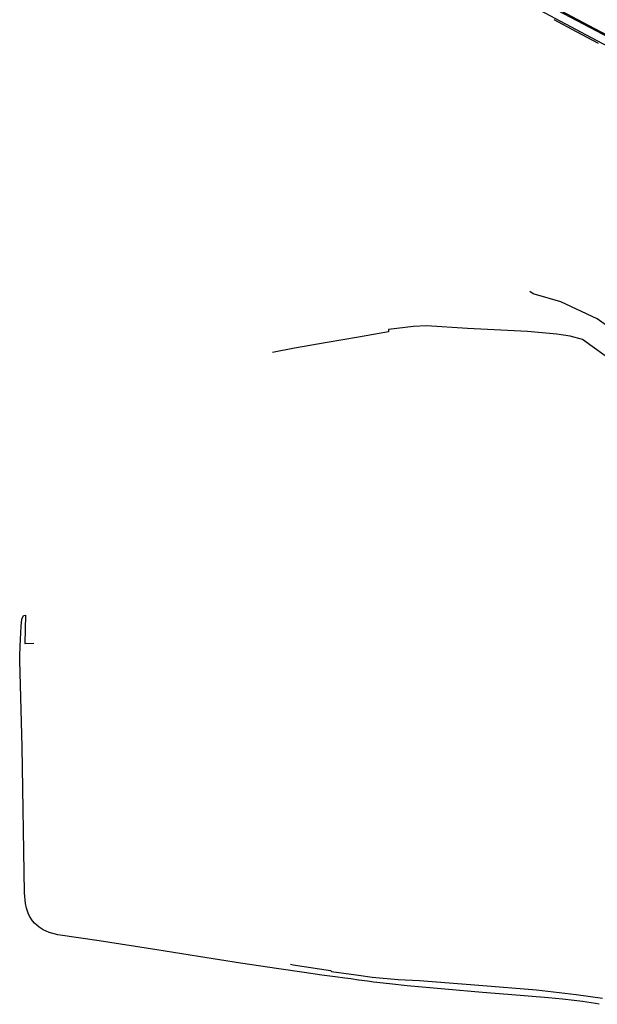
# Model space of a CAD drawing. Header units: metres. Extents: x 174255 to 175175, y 462028 to 462911.
# Tile 155 of 256: x 175036.58 to 175039.48, y 462729.7 to 462734.64. Entities that reach past the tile are written whole.
import ezdxf

# ---------------------------------------------------------------- set-up
doc = ezdxf.new("R2010")
doc.units = ezdxf.units.M
doc.layers.add('N-XX-AL-LIJN_0.20-G', color=7, linetype='Continuous', lineweight=25)

# ---------------------------------------------------------------- blocks, each defined once
blk = doc.blocks.new('Situatie')
at = {"lineweight": -3}
for points in [[(-16.9871, 21.1429), (-16.6024, 20.9362), (-16.4307, 20.845), (-16.3317, 20.7923), (-16.1721, 20.7075), (-15.7458, 20.4832), (-15.0408, 20.114), (-14.8736, 20.0234), (-14.7768, 19.966), (-14.6488, 19.879), (-14.5898, 19.8354), (-14.5318, 19.787), (-14.4988, 19.7555), (-14.4638, 19.722), (-14.358, 19.6118)], [(-16.7896, 21.0258), (-16.6777, 20.9658), (-16.5669, 20.9076)], [(-16.4115, 20.8824), (-16.933, 21.1585)], [(-16.7557, 21.0709), (-16.5846, 20.9807), (-16.4068, 20.8877)], [(-13.8524, 18.5804), (-14.3938, 18.5124), (-14.7404, 18.4754), (-14.9097, 18.4635), (-15.1029, 18.5019), (-15.2458, 18.5521), (-15.337, 18.609), (-16.4483, 19.4372), (-16.5726, 19.5258), (-16.7539, 19.6105), (-16.8925, 19.6515), (-16.9086, 19.6626)], [(-16.532, 19.3415), (-16.596, 19.3872), (-16.6459, 19.4217), (-16.7064, 19.44), (-16.7746, 19.4498), (-16.9201, 19.4625), (-17.2211, 19.4779), (-17.4278, 19.4913), (-17.4925, 19.4885), (-17.6176, 19.4723), (-17.6176, 19.4604), (-17.7678, 19.4347), (-17.9256, 19.4076), (-18.088, 19.3788), (-18.1982, 19.3577), (-18.1982, 19.357)], [(-16.5624, 16.0912), (-16.5806, 16.0948), (-16.6458, 16.1054), (-16.6874, 16.1108), (-16.7454, 16.1174), (-16.815, 16.123), (-17.0188, 16.1412), (-17.1466, 16.151), (-17.5234, 16.1844), (-17.6132, 16.1932), (-17.6922, 16.2024), (-17.7222, 16.207), (-17.766, 16.2118), (-17.7678, 16.2121), (-17.8068, 16.2182), (-17.8368, 16.2218), (-17.8846, 16.2284), (-17.9518, 16.2366), (-18.04, 16.2513), (-18.1666, 16.2695), (-18.3597, 16.2981), (-18.5701, 16.3309), (-18.7778, 16.3643), (-19.0672, 16.409), (-19.275, 16.4398), (-19.3186, 16.4519), (-19.3479, 16.4646), (-19.3688, 16.4784), (-19.3909, 16.4977), (-19.4014, 16.5092), (-19.4165, 16.5327), (-19.4238, 16.5487), (-19.4314, 16.5737), (-19.4371, 16.5966), (-19.4416, 16.6495), (-19.453, 17.3806), (-19.4652, 17.8142), (-19.4658, 17.8356), (-19.4638, 17.8852), (-19.4584, 17.9862), (-19.4548, 18.0206), (-19.4471, 18.0402), (-19.4374, 18.0416), (-19.4402, 17.8987), (-19.3956, 17.9013)], [(-18.1085, 16.2922), (-18.0956, 16.2897), (-17.9084, 16.2612), (-17.9044, 16.2581), (-17.9038, 16.256), (-17.805, 16.2418), (-17.7678, 16.2365), (-17.6999, 16.2267), (-17.5691, 16.2161), (-17.4629, 16.2105), (-17.1645, 16.188), (-16.8755, 16.1641), (-16.6765, 16.1402), (-16.545, 16.1219)]]:
    blk.add_lwpolyline(points, dxfattribs=at)

msp = doc.modelspace()

# ---------------------------------------------------------------- block references
at = {"layer": 'N-XX-AL-LIJN_0.20-G'}
msp.add_blockref('Situatie', (175056.047, 462713.6112), dxfattribs=at)

doc.saveas('drawing.dxf')
